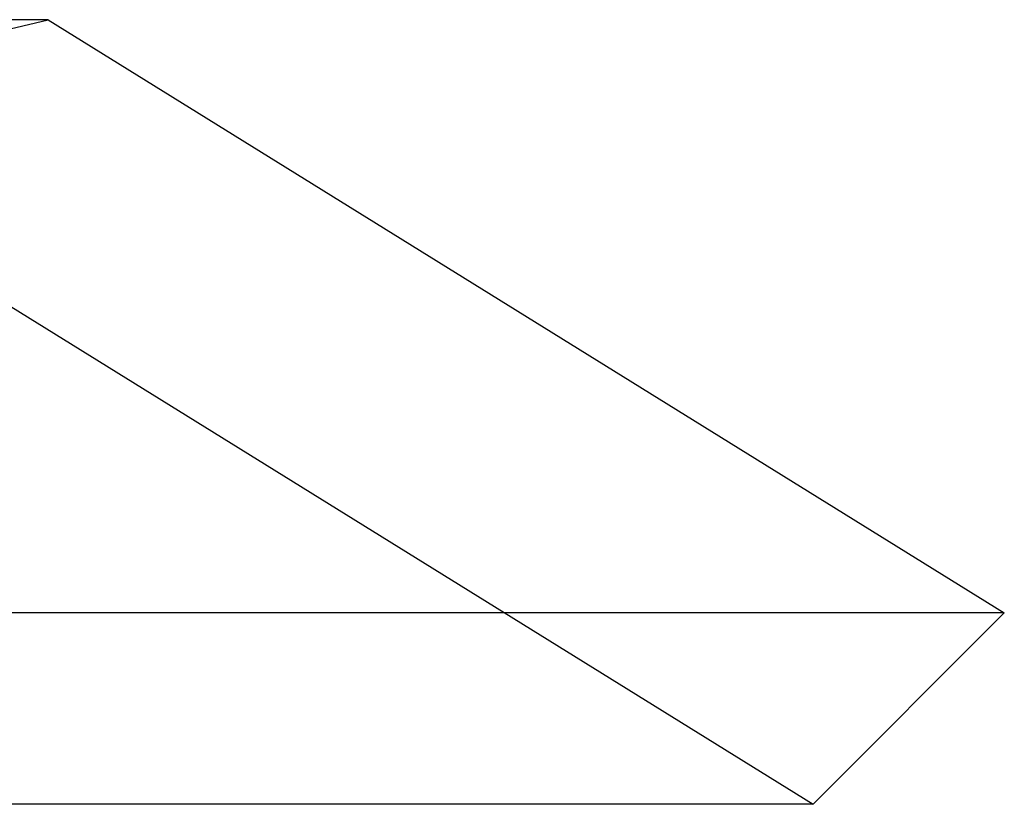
# Model space of a CAD drawing. Header units: inches. Extents: x 0 to 184, y 0 to 119.
# Tile 91 of 113: x 110.4782 to 110.5147, y 40.0632 to 40.0922. Entities that reach past the tile are written whole.
import ezdxf

# ---------------------------------------------------------------- set-up
doc = ezdxf.new("R2010")
doc.units = ezdxf.units.IN
doc.header["$LTSCALE"] = 10.121375
doc.header["$MEASUREMENT"] = 0
doc.linetypes.add('HIDDEN', pattern=[0.2, 0.1, -0.1])
doc.layers.add('DEFAULT_2', color=8, linetype='HIDDEN')

msp = doc.modelspace()

# ---------------------------------------------------------------- linework, layer by layer
at = {"layer": 'DEFAULT_2', "color": 8, "linetype": 'HIDDEN'}
for p, q in [((110.479303, 40.092223), (110.224031, 40.092223)), ((110.444944, 40.084166), (110.479303, 40.092223)), ((110.479303, 40.092223), (110.514667, 40.070294)), ((110.477917, 40.081627), (110.507596, 40.063223)), ((110.514667, 40.070294), (110.188667, 40.070294)), ((110.507596, 40.063223), (110.514667, 40.070294)), ((110.507596, 40.063223), (110.195738, 40.063223))]:
    msp.add_line(p, q, dxfattribs=at)

doc.saveas('drawing.dxf')
